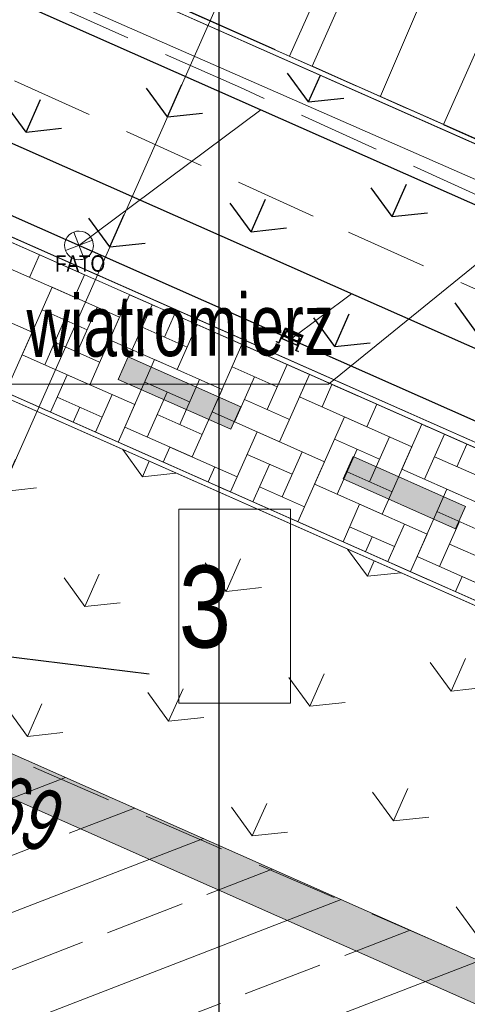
# Model space of a CAD drawing. Header units: metres. Extents: x -1013 to 1491425, y -5789533 to 1032.
# Tile 42 of 66: x 1.25 to 6.71, y 8.66 to 20.67. Entities that reach past the tile are written whole.
import ezdxf
from ezdxf.xclip import XClip

# ---------------------------------------------------------------- set-up
doc = ezdxf.new("R2010")
doc.units = ezdxf.units.M
doc.header["$MEASUREMENT"] = 0
doc.header["$XCLIPFRAME"] = 0
for name, pattern in [('2_BUBZ02', [1.75, 1.25, -0.5]), ('2_KTCR02', [1.5, 1, -0.5]), ('Kropki i Kreski', [3.6, 1.8, -0.9, 0, -0.9])]:
    doc.linetypes.add(name, pattern=pattern)
for name, color, linetype in [('130-Z Teren', 7, 'Continuous'), ('700-L Mapa 1_500 dwg', 7, 'Continuous'), ('708-L Opisy sytuacji 1_500 do legendy', 7, 'Continuous')]:
    doc.layers.add(name, color=color, linetype=linetype)
for name, color, linetype, lineweight in [('130-Z Teren1', 7, 'Continuous', 13), ('130-Z Teren114', 113, 'Continuous', 25), ('130-Z Teren21', 37, 'Continuous', 5), ('130-Z Teren252', 70, 'Continuous', 13), ('130-Z Teren69', 41, 'Continuous', 13), ('130-Z Teren93', 254, 'Continuous', 13), ('310-W Oświetlenie1', 7, 'Continuous', 13), ('310-W Oświetlenie85', 1, 'Continuous', 25), ('450-K Belki21', 37, 'Continuous', 5), ('450-K Belki69', 41, 'Continuous', 13), ('703-L Płaszczyzny podejścia 2D3', 152, 'Continuous', 30), ('708-L Opisy sytuacji 1_500 do legendy1', 7, 'Continuous', 13), ('708-L Opisy sytuacji 1_500 do legendy11', 7, 'Continuous', 13), ('708-L Opisy sytuacji 1_500 do legendy85', 1, 'Continuous', 25), ('720-L Oznakowanie lądowiska1', 7, 'Continuous', 13), ('720-L Oznakowanie lądowiska253', 2, 'Continuous', 13), ('720-L Oznakowanie lądowiska91', 255, 'Continuous', 13), ('729-L Instalacje elektryczne-okablowanie85', 1, 'Continuous', 25), ('810-G Ogólne2', 4, 'Continuous', 20), ('GN.6640.3638.2023_9_BUBZ_D_L_17', 9, 'Continuous', 18), ('GN.6640.3638.2023_9_KTCR_D_L_17', 9, 'Continuous', 18), ('GN.6640.3638.2023_9_RTPW_T_17', 9, 'Continuous', 18), ('GN.6640.3638.2023_9_SUPE_D_L_31', 9, 'Continuous', 18), ('GN.6640.3638.2023_9_SUUI_E_T_37', 9, 'Continuous', 18)]:
    doc.layers.add(name, color=color, linetype=linetype, lineweight=lineweight)
doc.styles.add('STYL_AUTOMATYCZNY_1', font='arial.ttf', dxfattribs={"width": 0.7})
doc.styles.add('STYL_AUTOMATYCZNY_2', font='arial.ttf')
doc.styles.add('STYL_AUTOMATYCZNY_3', font='ARIALN.TTF')
doc.dimstyles.new('STYL_AUTOMATYCZNY__1', dxfattribs={"dimtxt": 1.25, "dimasz": 0.475, "dimexe": 0.18, "dimexo": 0.3, "dimgap": 0, "dimtad": 1, "dimzin": 0, "dimdsep": 46, "dimtxsty": 'STYL_AUTOMATYCZNY_2', "dimblk": 'ARROWHEAD_2', "dimblk1": 'ARROWHEAD_2', "dimblk2": 'ARROWHEAD_2', "dimcen": 0.09, "dimclrd": 7, "dimclre": 7, "dimclrt": 1, "dimazin": 0, "dimtfac": 1, "dimtdec": 4, "dimtmove": 0, "dimatfit": 3, "dimfxl": 1, "dimtolj": 1, "dimtzin": 0, "dimarcsym": 0})
doc.dimstyles.new('STYL_AUTOMATYCZNY__2', dxfattribs={"dimtxt": 1, "dimasz": 0.475, "dimexe": 0.18, "dimexo": 0.3, "dimgap": 0, "dimtad": 1, "dimzin": 0, "dimdsep": 46, "dimtxsty": 'STYL_AUTOMATYCZNY_2', "dimblk": 'ARROWHEAD_2', "dimblk1": 'ARROWHEAD_2', "dimblk2": 'ARROWHEAD_2', "dimcen": 0.09, "dimclrd": 7, "dimclre": 7, "dimclrt": 1, "dimazin": 0, "dimtfac": 1, "dimtdec": 4, "dimtmove": 0, "dimatfit": 3, "dimfxl": 1, "dimtolj": 1, "dimtzin": 0, "dimarcsym": 0})
doc.dimstyles.new('STYL_AUTOMATYCZNY__5', dxfattribs={"dimtxt": 0.18, "dimasz": 0.456, "dimexe": 0.18, "dimexo": 0.0625, "dimgap": 0, "dimtad": 0, "dimtih": 1, "dimtoh": 1, "dimdec": 4, "dimzin": 0, "dimdsep": 46, "dimcen": 0.09, "dimadec": 0, "dimazin": 0, "dimtfac": 1, "dimtdec": 4, "dimtmove": 0, "dimatfit": 3, "dimldrblk": 'ARROWHEAD_1', "dimfxl": 1, "dimtolj": 1, "dimtzin": 0, "dimarcsym": 0})

# ---------------------------------------------------------------- blocks, each defined once
blk = doc.blocks.new('Rysunek_1_9', base_point=(-7447251.91, -5789835.327))
at = {"layer": 'GN.6640.3638.2023_9_BUBZ_D_L_17', "color": 9, "linetype": '2_BUBZ02', "lineweight": 18}
blk.add_line((-9.558, 26.527), (30.427, 8.666), dxfattribs=at)
at = {"layer": 'GN.6640.3638.2023_9_BUBZ_D_L_17', "color": 9, "linetype": 'Continuous', "lineweight": 18}
for p, q in [((4.541, 20.226), (5.48, 22.328)), ((5.652, 19.74), (6.238, 21.107))]:
    blk.add_line(p, q, dxfattribs=at)
at = {"layer": 'GN.6640.3638.2023_9_KTCR_D_L_17', "color": 9, "linetype": '2_KTCR02', "lineweight": 18}
for p, q in [((3.942, 19.842), (-8.99, 25.584)), ((-8.381, 24.253), (5.263, 18.08)), ((20.622, 12.273), (3.942, 19.842)), ((5.263, 18.08), (28.122, 7.801)), ((0.041, 12.149), (13.604, 6.274))]:
    blk.add_line(p, q, dxfattribs=at)
at = {"layer": 'GN.6640.3638.2023_9_SUPE_D_L_31', "color": 9, "linetype": 'Continuous', "lineweight": 18}
blk.add_line((0.807, 21.356), (10.176, 17.241), dxfattribs=at)
at = {"layer": 'GN.6640.3638.2023_9_SUUI_E_T_37', "color": 9, "linetype": 'Continuous', "lineweight": 18}
for p in [(12.083, 21.965), (0.324, 16.226)]:
    blk.add_line(p, (5.019, 16.226), dxfattribs=at)
at = {"layer": 'GN.6640.3638.2023_9_RTPW_T_17', "color": 9, "linetype": 'Continuous', "lineweight": 18, "insert": (0.161, 11.872), "char_height": 0.75, "attachment_point": 1, "rotation": 337.8147, "style": 'STYL_AUTOMATYCZNY_1'}
blk.add_mtext('\\A1;{\\pql;\\fArial|b0|i0|c238|p0;\\W0.700000;86.69}', dxfattribs=at)
at = {"layer": 'GN.6640.3638.2023_9_SUUI_E_T_37', "color": 9, "linetype": 'Continuous', "lineweight": 18, "insert": (1.338, 16.545), "char_height": 0.75, "attachment_point": 7, "rotation": 0.4031, "style": 'STYL_AUTOMATYCZNY_1'}
blk.add_mtext('\\A1;{\\pql;\\fArial|b0|i0|c238|p0;\\W0.700000;wiatromierz}', dxfattribs=at)
blk = doc.blocks.new('*X2')
at = {"layer": '130-Z Teren93', "color": 254, "linetype": 'Continuous', "lineweight": 13}
for p, q in [((1.372, 17.528), (1.494, 17.803)), ((1.494, 17.803), (2.042, 17.56)), ((1.921, 17.285), (1.098, 17.65)), ((2.042, 17.56), (1.921, 17.285)), ((1.647, 17.407), (1.282, 16.584)), ((1.647, 17.407), (2.469, 17.042)), ((2.591, 17.317), (2.348, 16.768)), ((3.139, 17.074), (2.591, 17.317)), ((0.581, 17.223), (1.403, 16.858)), ((2.622, 16.647), (2.865, 17.195)), ((2.074, 16.89), (1.525, 17.133)), ((2.195, 17.164), (1.952, 16.615)), ((3.139, 17.074), (3.018, 16.799)), ((1.556, 16.463), (1.799, 17.011)), ((2.469, 17.042), (2.105, 16.219)), ((3.414, 16.952), (3.171, 16.403)), ((4.237, 16.587), (3.414, 16.952)), ((1.403, 16.858), (1.079, 16.127)), ((2.744, 16.921), (3.292, 16.678)), ((1.678, 16.737), (2.226, 16.494)), ((3.171, 16.403), (2.348, 16.768)), ((3.962, 16.709), (3.598, 15.886)), ((3.962, 16.709), (4.785, 16.344)), ((2.105, 16.219), (1.282, 16.584)), ((2.896, 16.525), (2.532, 15.702)), ((2.896, 16.525), (3.719, 16.16)), ((4.511, 16.466), (4.268, 15.917)), ((1.83, 16.341), (1.628, 15.884)), ((1.83, 16.341), (2.653, 15.976)), ((4.389, 16.192), (3.841, 16.435)), ((4.785, 16.344), (4.42, 15.521)), ((4.785, 16.344), (4.664, 16.07)), ((3.323, 16.008), (2.775, 16.251)), ((3.445, 16.282), (3.202, 15.733)), ((3.872, 15.765), (4.115, 16.313)), ((4.938, 15.948), (5.059, 16.223)), ((5.059, 16.223), (5.608, 15.98)), ((2.379, 16.098), (2.176, 15.641)), ((2.806, 15.581), (3.049, 16.129)), ((3.719, 16.16), (3.355, 15.338)), ((2.257, 15.824), (1.709, 16.067)), ((2.653, 15.976), (2.451, 15.519)), ((3.993, 16.039), (4.542, 15.796)), ((5.486, 15.705), (4.664, 16.07)), ((5.608, 15.98), (5.486, 15.705)), ((1.902, 15.762), (1.983, 15.945)), ((2.928, 15.855), (3.476, 15.612)), ((4.42, 15.521), (3.598, 15.886)), ((5.212, 15.827), (4.848, 15.004)), ((5.212, 15.827), (6.035, 15.462)), ((6.157, 15.737), (5.913, 15.188)), ((6.705, 15.494), (6.157, 15.737)), ((3.355, 15.338), (2.532, 15.702)), ((4.146, 15.643), (3.822, 14.912)), ((4.146, 15.643), (4.969, 15.278)), ((6.188, 15.067), (6.431, 15.615)), ((5.639, 15.31), (5.091, 15.553)), ((5.761, 15.584), (5.518, 15.035)), ((6.705, 15.494), (6.584, 15.219)), ((3.08, 15.459), (2.999, 15.276)), ((3.08, 15.459), (3.903, 15.094)), ((4.695, 15.4), (4.452, 14.851)), ((5.122, 14.883), (5.365, 15.431)), ((6.035, 15.462), (5.67, 14.639)), ((4.573, 15.126), (4.025, 15.369)), ((4.969, 15.278), (4.645, 14.547)), ((6.309, 15.341), (6.858, 15.098)), ((3.629, 15.216), (3.548, 15.033)), ((4.096, 14.79), (4.299, 15.247)), ((5.243, 15.157), (5.792, 14.914)), ((6.736, 14.823), (5.913, 15.188)), ((3.903, 15.094), (3.822, 14.912)), ((4.177, 14.973), (4.726, 14.73)), ((5.67, 14.639), (4.848, 15.004)), ((6.462, 14.945), (6.097, 14.122)), ((6.462, 14.945), (7.285, 14.58)), ((5.396, 14.761), (5.194, 14.304)), ((5.396, 14.761), (6.219, 14.396)), ((6.889, 14.428), (6.34, 14.671)), ((6.372, 14.001), (6.615, 14.549)), ((5.823, 14.244), (5.275, 14.487)), ((5.945, 14.518), (5.742, 14.061)), ((5.468, 14.182), (5.549, 14.365)), ((6.219, 14.396), (6.016, 13.939)), ((6.493, 14.275), (7.042, 14.032)), ((6.92, 13.758), (6.097, 14.122)), ((6.646, 13.879), (6.565, 13.696)), ((6.646, 13.879), (7.469, 13.514))]:
    blk.add_line(p, q, dxfattribs=at)
blk = doc.blocks.new('*D7')
at = {"layer": '708-L Opisy sytuacji 1_500 do legendy1', "color": 7, "linetype": 'Continuous', "lineweight": 13}
for p, q in [((-2.56, 19.161), (3.921, 33.574)), ((4.022, 33.358), (3.436, 32.936)), ((3.45, 33.272), (3.729, 33.147)), ((3.729, 33.147), (26.53, 22.894)), ((20.297, 9.033), (26.722, 23.322)), ((26.237, 22.683), (26.822, 23.105)), ((26.53, 22.894), (26.808, 22.769))]:
    blk.add_line(p, q, dxfattribs=at)
at = {"layer": '708-L Opisy sytuacji 1_500 do legendy85', "color": 1, "lineweight": 25, "insert": (13.276, 29.128), "char_height": 1.25, "attachment_point": 7, "rotation": 335.7886, "style": 'STYL_AUTOMATYCZNY_2'}
blk.add_mtext('\\A1;{\\pql;\\fArial|b0|i0|c238|p0;\\W1.000000;25,00}', dxfattribs=at)
blk = doc.blocks.new('ARROWHEAD_2')
at = {"color": 0, "linetype": 'Continuous', "lineweight": 0}
for p, q in [((-0.378, -0.655), (0.378, 0.655)), ((0, 0), (-1, 0))]:
    blk.add_line(p, q, dxfattribs=at)
blk = doc.blocks.new('*D13')
at = {"layer": '708-L Opisy sytuacji 1_500 do legendy1', "color": 7, "linetype": 'Continuous', "lineweight": 13}
for p, q in [((-4.674, 24.638), (1, 37.442)), ((1.102, 37.226), (0.519, 36.801)), ((0.531, 37.138), (0.81, 37.014)), ((0.81, 37.014), (9.176, 33.307)), ((-0.015, 12.565), (9.366, 33.735)), ((9.467, 33.519), (8.884, 33.094))]:
    blk.add_line(p, q, dxfattribs=at)
at = {"layer": '708-L Opisy sytuacji 1_500 do legendy85', "color": 1, "lineweight": 25, "insert": (3.854, 35.884), "char_height": 1, "attachment_point": 7, "rotation": 336.1008, "style": 'STYL_AUTOMATYCZNY_2'}
blk.add_mtext('\\A1;{\\pql;\\fArial|b0|i0|c238|p0;\\W1.000000;9,15}', dxfattribs=at)
blk = doc.blocks.new('*D14')
at = {"layer": '708-L Opisy sytuacji 1_500 do legendy1', "color": 7, "linetype": 'Continuous', "lineweight": 13}
for p, q in [((9.467, 33.519), (8.884, 33.094)), ((9.176, 33.307), (22.89, 27.23)), ((13.698, 6.488), (23.079, 27.658)), ((23.181, 27.442), (22.598, 27.017)), ((22.89, 27.23), (31.255, 23.523))]:
    blk.add_line(p, q, dxfattribs=at)
at = {"layer": '708-L Opisy sytuacji 1_500 do legendy85', "color": 1, "lineweight": 25, "insert": (14.545, 31.146), "char_height": 1, "attachment_point": 7, "rotation": 336.1008, "style": 'STYL_AUTOMATYCZNY_2'}
blk.add_mtext('\\A1;{\\pql;\\fArial|b0|i0|c238|p0;\\W1.000000;15,00}', dxfattribs=at)
blk = doc.blocks.new('ARROWHEAD_1')
at = {"color": 0, "linetype": 'Continuous', "lineweight": 0}
blk.add_line((0, 0), (-1, 0), dxfattribs=at)
blk.add_circle((0, 0), 0.25, dxfattribs=at)

msp = doc.modelspace()

# ---------------------------------------------------------------- hatches: boundary and pattern name
at = {"layer": '130-Z Teren114', "linetype": 'Continuous', "lineweight": 25}
h = msp.add_hatch(dxfattribs=at)
h.set_pattern_fill('trawa_0001', color=113, style=0, pattern_type=2)
h.set_pattern_definition([(66.1, (9.556, 15.6522), (-2.7428, 1.2154), [0.433, -1.29904]), (66.1, (11.278, 15.8363), (-2.7428, 1.2154), [0.433, -1.29904]), (6.1, (9.556, 15.6522), (-0.31883, 2.983), [0.433, -1.29904]), (6.1, (10.2576, 17.2357), (-0.31883, 2.983), [0.433, -1.29904]), (126.1, (9.556, 15.6522), (2.42394, 1.7676), [0.433, -1.29904]), (126.1, (10.2576, 17.2357), (2.42394, 1.7676), [0.433, -1.29904])])
h.paths.add_polyline_path([(-3.07, 19.891), (21.177, 9.146), (25.57, 10.841), (-4.765, 24.284)])
at = {"layer": '130-Z Teren252', "linetype": 'Continuous', "lineweight": 13}
h = msp.add_hatch(dxfattribs=at)
h.set_pattern_fill('trawa_0001', color=70, style=0, pattern_type=2)
h.set_pattern_definition([(66.1, (7.5302, 11.081), (-2.7428, 1.2154), [0.433, -1.29904]), (66.1, (9.2525, 11.265), (-2.7428, 1.2154), [0.433, -1.29904]), (6.1, (7.5302, 11.081), (-0.3188, 2.983), [0.433, -1.29904]), (6.1, (8.232, 12.6644), (-0.3188, 2.983), [0.433, -1.29904]), (126.1, (7.5302, 11.081), (2.42394, 1.7676), [0.433, -1.29904]), (126.1, (8.232, 12.6644), (2.42394, 1.7676), [0.433, -1.29904])])
h.paths.add_polyline_path([(-0.137, 12.291), (13.577, 6.214), (18.775, 8.22), (-2.143, 17.489)])
at = {"layer": '130-Z Teren93', "linetype": 'Continuous', "lineweight": 13}
h = msp.add_hatch(dxfattribs=at)
h.set_pattern_fill('Beton_zbrojony_0001', color=254, style=0, pattern_type=2)
h.set_pattern_definition([(21.101, (3.6815, 2.3954), (-0.46801, 1.21283), []), (21.101, (3.4475, 3.0018), (-0.46801, 1.21283), [0.975, -0.325])])
h.paths.add_polyline_path([(-0.137, 12.291), (-3.175, 5.434), (-6.214, -1.423), (7.5, -7.5), (10.538, -0.643), (13.577, 6.214)])
at = {"layer": '720-L Oznakowanie lądowiska253', "linetype": 'Continuous', "lineweight": 13}
msp.add_hatch(color=2, dxfattribs=at).paths.add_polyline_path([(-3.175, 5.434), (-2.718, 5.231), (0.118, 11.631), (12.917, 5.959), (10.081, -0.44), (10.538, -0.643), (13.577, 6.214), (-0.137, 12.291)])
at = {"layer": '720-L Oznakowanie lądowiska91', "linetype": 'Continuous', "lineweight": 13}
for points in [[(3.946, 15.951), (2.574, 16.558), (2.453, 16.284), (3.824, 15.676)], [(6.689, 14.735), (5.317, 15.343), (5.196, 15.069), (6.567, 14.461)]]:
    msp.add_hatch(color=8, dxfattribs=at).paths.add_polyline_path(points)

# ---------------------------------------------------------------- linework, layer by layer
at = {"layer": '130-Z Teren1', "color": 7, "linetype": 'Continuous', "lineweight": 13, "flags": 128}
for points in [[(-3.07, 19.891), (-4.765, 24.284), (25.57, 10.841), (21.177, 9.146)], [(-2.173, 17.568), (18.854, 8.25), (21.097, 9.116), (-3.039, 19.811)], [(-0.137, 12.291), (-2.143, 17.489), (18.775, 8.22), (13.577, 6.214)], [(-0.137, 12.291), (-3.175, 5.434), (-6.214, -1.423), (7.5, -7.5), (10.538, -0.643), (13.577, 6.214)]]:
    msp.add_lwpolyline(points, close=True, dxfattribs=at)
at = {"layer": '130-Z Teren1', "color": 7, "linetype": 'Continuous', "lineweight": 13}
for points in [[(4.819, 20.103), (6.034, 22.846)], [(6.421, 19.393), (7.029, 20.764)]]:
    msp.add_lwpolyline(points, dxfattribs=at)
at = {"layer": '130-Z Teren21', "color": 37, "linetype": 'Continuous', "lineweight": 5}
for p, q in [((-3.07, 19.891), (21.177, 9.146)), ((-3.039, 19.811), (21.097, 9.116)), ((-2.173, 17.568), (18.854, 8.25)), ((-2.143, 17.489), (18.775, 8.22))]:
    msp.add_line(p, q, dxfattribs=at)
at = {"layer": '130-Z Teren69', "color": 41, "linetype": 'Kropki i Kreski', "lineweight": 13}
for p, q in [((-3.039, 19.811), (21.097, 9.116)), ((-2.173, 17.568), (18.854, 8.25))]:
    msp.add_line(p, q, dxfattribs=at)
at = {"layer": '310-W Oświetlenie1', "color": 7, "linetype": 'Continuous', "lineweight": 13}
for p, q in [((1.911, 18.081), (2.037, 17.755)), ((2.137, 17.981), (1.811, 17.855))]:
    msp.add_line(p, q, dxfattribs=at)
at = {"layer": '310-W Oświetlenie1', "color": 7, "linetype": 'Continuous', "lineweight": 13, "flags": 128}
msp.add_lwpolyline([(1.903, 17.758, -1), (2.045, 18.078, -1)], format="xyb", close=True, dxfattribs=at)
at = {"layer": '310-W Oświetlenie85', "color": 1, "linetype": 'Continuous', "lineweight": 25}
for p, q in [((4.435, 16.785), (4.491, 16.913)), ((4.487, 16.893), (4.44, 16.786)), ((4.448, 16.779), (4.484, 16.862)), ((4.487, 16.86), (4.452, 16.781)), ((4.478, 16.837), (4.489, 16.861)), ((4.485, 16.834), (4.478, 16.837)), ((4.695, 16.8), (4.483, 16.894)), ((4.484, 16.862), (4.487, 16.86)), ((4.496, 16.858), (4.485, 16.834)), ((4.699, 16.81), (4.487, 16.904)), ((4.498, 16.857), (4.487, 16.833)), ((4.489, 16.861), (4.496, 16.858)), ((4.491, 16.913), (4.704, 16.819)), ((4.495, 16.813), (4.561, 16.784)), ((4.585, 16.837), (4.518, 16.867)), ((4.584, 16.835), (4.518, 16.865)), ((4.584, 16.835), (4.65, 16.806)), ((4.585, 16.837), (4.651, 16.808)), ((4.704, 16.819), (4.647, 16.691)), ((4.382, 16.741), (4.383, 16.744)), ((4.412, 16.727), (4.382, 16.741)), ((4.383, 16.744), (4.411, 16.731)), ((4.411, 16.731), (4.435, 16.785)), ((4.437, 16.783), (4.412, 16.727)), ((4.647, 16.691), (4.435, 16.785)), ((4.435, 16.785), (4.437, 16.783)), ((4.44, 16.786), (4.449, 16.782)), ((4.452, 16.781), (4.542, 16.741)), ((4.494, 16.811), (4.543, 16.789)), ((4.632, 16.701), (4.542, 16.741)), ((4.545, 16.786), (4.543, 16.782)), ((4.543, 16.782), (4.557, 16.776)), ((4.545, 16.786), (4.545, 16.786)), ((4.572, 16.769), (4.557, 16.776)), ((4.627, 16.754), (4.561, 16.784)), ((4.574, 16.773), (4.572, 16.769)), ((4.574, 16.773), (4.574, 16.773)), ((4.627, 16.752), (4.577, 16.774)), ((4.667, 16.781), (4.632, 16.701)), ((4.634, 16.697), (4.67, 16.779)), ((4.644, 16.696), (4.635, 16.7)), ((4.692, 16.802), (4.644, 16.696)), ((4.658, 16.786), (4.647, 16.762)), ((4.66, 16.785), (4.649, 16.761)), ((4.649, 16.761), (4.656, 16.758)), ((4.656, 16.758), (4.667, 16.782)), ((4.667, 16.782), (4.66, 16.785)), ((4.67, 16.779), (4.667, 16.781)), ((4.619, 16.636), (4.644, 16.692)), ((4.65, 16.622), (4.619, 16.636)), ((4.647, 16.691), (4.623, 16.637)), ((4.623, 16.637), (4.651, 16.625)), ((4.644, 16.692), (4.647, 16.691)), ((4.651, 16.625), (4.65, 16.622))]:
    msp.add_line(p, q, dxfattribs=at)
for centre, radius, start, end in [((4.501, 16.827), 0.0169, 156.1008, 246.1008), ((4.501, 16.827), 0.015, 156.1008, 246.1008), ((4.511, 16.851), 0.0169, 66.1008, 156.1008), ((4.511, 16.851), 0.015, 66.1008, 156.1008), ((4.542, 16.787), 0.00234, 336.1008, 66.1008), ((4.576, 16.772), 0.00234, 66.1008, 156.1008), ((4.634, 16.768), 0.015, 246.1008, 336.1008), ((4.634, 16.768), 0.0169, 246.1008, 336.1008), ((4.644, 16.792), 0.015, 336.1008, 66.1008), ((4.644, 16.792), 0.0169, 336.1008, 66.1008)]:
    msp.add_arc(centre, radius, start, end, dxfattribs=at)
for p in [(4.495, 16.813), (4.496, 16.858), (4.498, 16.857), (4.494, 16.811), (4.627, 16.754), (4.627, 16.752), (4.658, 16.786), (4.66, 16.785)]:
    msp.add_point(p, dxfattribs=at)
at = {"layer": '450-K Belki21', "color": 37, "linetype": 'Continuous', "lineweight": 5}
for p, q in [((25.649, 10.872), (-4.796, 24.363)), ((25.57, 10.841), (-4.765, 24.284))]:
    msp.add_line(p, q, dxfattribs=at)
at = {"layer": '450-K Belki69', "color": 41, "linetype": 'Kropki i Kreski', "lineweight": 13}
msp.add_line((25.649, 10.872), (-4.796, 24.363), dxfattribs=at)
at = {"layer": '703-L Płaszczyzny podejścia 2D3', "color": 152, "linetype": 'Continuous', "lineweight": 30}
msp.add_line((3.682, 2.395), (3.682, 1031.954), dxfattribs=at)
msp.add_circle((8.227, 10.355), 1021.659, dxfattribs=at)
at = {"layer": '708-L Opisy sytuacji 1_500 do legendy11', "color": 7, "linetype": 'Continuous', "lineweight": 13}
for points in [[(1.974, 17.918), (4.193, 19.573)], [(4.557, 16.774), (5.299, 17.327)]]:
    msp.add_lwpolyline(points, dxfattribs=at)
at = {"layer": '708-L Opisy sytuacji 1_500 do legendy11', "color": 7, "linetype": 'Continuous', "lineweight": 13, "flags": 128}
msp.add_lwpolyline([(3.191, 14.7), (4.555, 14.7), (4.555, 12.333), (3.191, 12.333)], close=True, dxfattribs=at)
at = {"layer": '720-L Oznakowanie lądowiska1', "color": 7, "linetype": 'Continuous', "lineweight": 13, "flags": 128}
for points in [[(3.946, 15.951), (3.824, 15.676), (2.453, 16.284), (2.574, 16.558)], [(6.689, 14.735), (6.567, 14.461), (5.196, 15.069), (5.317, 15.343)], [(-3.175, 5.434), (-2.718, 5.231), (0.118, 11.631), (12.917, 5.959), (10.081, -0.44), (10.538, -0.643), (13.577, 6.214), (-0.137, 12.291)]]:
    msp.add_lwpolyline(points, close=True, dxfattribs=at)
at = {"layer": '729-L Instalacje elektryczne-okablowanie85', "color": 1, "linetype": 'Continuous', "lineweight": 25}
msp.add_lwpolyline([(-0.055, -10.715), (-14.13, -4.478), (-3.192, 20.207), (21.493, 9.269), (10.555, -15.416)], close=True, dxfattribs=at)
at = {"layer": '810-G Ogólne2', "color": 4, "linetype": 'Continuous', "lineweight": 20}
msp.add_lwpolyline([(-18.286, -6.082), (-4.796, 24.363), (25.649, 10.872), (12.159, -19.572)], close=True, dxfattribs=at)

# ---------------------------------------------------------------- block references
at = {"layer": '130-Z Teren', "color": 7, "lineweight": 13}
msp.add_blockref('*X2', (0, 0), dxfattribs=at)
at = {"layer": '700-L Mapa 1_500 dwg', "color": 52, "linetype": 'Continuous', "lineweight": 25}
ref = msp.add_blockref('Rysunek_1_9', (-7447251.91, -5789835.327), dxfattribs=at)
XClip(ref).set_block_clipping_path([(-263.024729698, -194.3328058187), (268.520270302, 207.6028993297)])

# ---------------------------------------------------------------- texts
at = {"layer": '310-W Oświetlenie1', "color": 7, "lineweight": 13, "insert": (2.293, 17.696), "char_height": 0.2, "attachment_point": 6, "style": 'STYL_AUTOMATYCZNY_3'}
msp.add_mtext('\\A1;{\\pqr;\\fArial Narrow|b0|i0|c238|p0;\\W1.000000;FATO}', dxfattribs=at)
at = {"layer": '708-L Opisy sytuacji 1_500 do legendy85', "color": 1, "linetype": 'Continuous', "lineweight": 25, "insert": (3.191, 12.999), "char_height": 1, "attachment_point": 7, "style": 'STYL_AUTOMATYCZNY_3'}
msp.add_mtext('\\A1;{\\pql;\\fArial Narrow|b0|i0|c238|p0;\\W1.000000;3}', dxfattribs=at)

# ---------------------------------------------------------------- dimensions: what is measured, and where the dimension line sits
at = {"layer": '708-L Opisy sytuacji 1_500 do legendy', "color": 7, "linetype": 'Continuous', "lineweight": 13}
for base, p1, p2, angle, dimstyle, picture, middle, turn in [((9.176, 33.307), (-4.796, 24.363), (-0.137, 12.291), 336.1008, 'STYL_AUTOMATYCZNY__2', '*D13', (5.24, 35.816), 336.1008), ((26.53, 22.894), (-2.683, 18.888), (20.174, 8.76), 335.7886, 'STYL_AUTOMATYCZNY__1', '*D7', (15.442, 28.84), 335.7886), ((22.89, 27.23), (-0.137, 12.291), (13.577, 6.214), 336.1008, 'STYL_AUTOMATYCZNY__2', '*D14', (16.279, 30.925), 336.1008)]:
    dim = msp.add_linear_dim(base=base, p1=p1, p2=p2, angle=angle, dimstyle=dimstyle, dxfattribs=at)
    dim.commit()
    dim.dimension.update_dxf_attribs({"geometry": picture, "text_midpoint": middle, "dimtype": 160, "text_rotation": turn})

# ---------------------------------------------------------------- leaders
at = {"layer": '708-L Opisy sytuacji 1_500 do legendy11', "color": 7, "linetype": 'Continuous', "lineweight": 13, "annotation_type": 0, "has_hookline": 1, "hookline_direction": 0, "horizontal_direction": (0.91426, -0.405129, 0)}
for points, text_width in [([(-3.192, 20.207), (-0.973, 21.862), (35.827, 5.555)], 0.302), ([(-0.609, 19.063), (0.134, 19.616), (26.978, 7.721)], 0.568)]:
    msp.add_leader(points, dimstyle='STYL_AUTOMATYCZNY__5', dxfattribs=dict(at, text_width=text_width))
at = {"layer": '708-L Opisy sytuacji 1_500 do legendy11', "color": 7, "linetype": 'Continuous', "lineweight": 13, "annotation_type": 0, "has_hookline": 1, "hookline_direction": 0, "text_width": 0.537}
msp.add_leader([(-0.01, 11.961), (0.314, 12.999), (2.831, 12.693)], dimstyle='STYL_AUTOMATYCZNY__5', dxfattribs=at)

doc.saveas('drawing.dxf')
